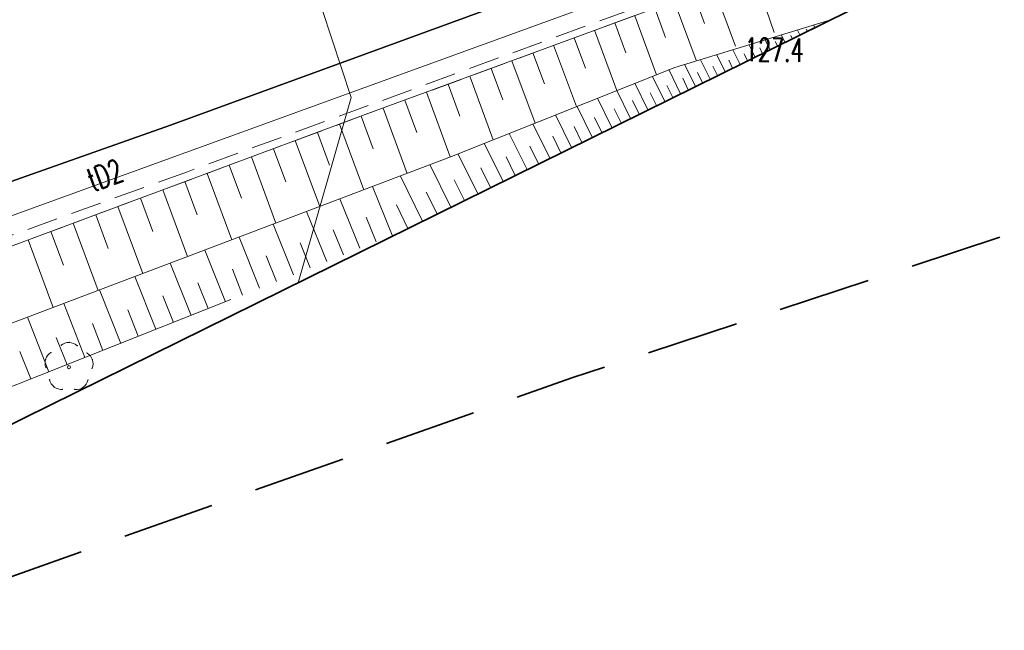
# Model space of a CAD drawing. Header units: metres. Extents: x 0 to 6497944, y 0 to 5963356.
# Tile 192 of 197: x 6497654 to 6497686, y 5963164 to 5963184. Entities that reach past the tile are written whole.
import ezdxf
from ezdxf import colors
from ezdxf.entities.mleader import LeaderData, LeaderLine
from ezdxf.math import Vec2, Vec3

# ---------------------------------------------------------------- set-up
doc = ezdxf.new("R2010")
doc.units = ezdxf.units.M
doc.header["$MEASUREMENT"] = 0
doc.linetypes.add('L_0_04', pattern=[1.5, 1, -0.5])
for name, color, linetype, lineweight in [('000_INNE__NIEZYDENTYFIKOWANE_', 8, 'CONTINUOUS', 13), ('218_GRANICA_UzYTKU', 8, 'CONTINUOUS', 13), ('219_LINIA_GRANICY', 3, 'CONTINUOUS', 35), ('CHODNIK__POWIERZCHNIA_', 8, 'L_0_04', 13), ('drzewo_lisciaste__punkt_', 8, 'CONTINUOUS', 13), ('E_proj_opisy_ośw.', 7, 'CONTINUOUS', 13), ('JEZDNIA__POWIERZCHNIA_', 8, 'CONTINUOUS', 25), ('KRAWezNIK__LINIA_', 8, 'CONTINUOUS', 25), ('PRZEWoD_TELEKOMUNIKACYJNY__LINIA_', 30, 'CONTINUOUS', 13), ('PRZEWoD_TELEKOMUNIKACYJNY__LINIA__ATR1', 30, 'CONTINUOUS', 13), ('PUNKT_WYSOKOsCIOWY_NATURALNY_ATR2', 8, 'CONTINUOUS', 13), ('SKARPA_NIEUMOCNIONA__POWIERZCHNIA_', 8, 'CONTINUOUS', 13), ('ZAKRES', 190, 'L_0_04', 35)]:
    doc.layers.add(name, color=color, linetype=linetype, lineweight=lineweight)
doc.styles.add('Narrow', font='ARIALN.TTF', dxfattribs={"height": 2})
doc.styles.get("Standard").update_dxf_attribs({"font": 'simplex.shx'})

# ---------------------------------------------------------------- blocks, each defined once
blk = doc.blocks.new('_None')

msp = doc.modelspace()

# ---------------------------------------------------------------- linework, layer by layer
at = {"layer": '000_INNE__NIEZYDENTYFIKOWANE_', "flags": 128}
for points in [[(6497678.1, 5963185.24), (6497678.76, 5963183.3)], [(6497676.8, 5963184.79), (6497677.51, 5963182.86)], [(6497675.52, 5963184.32), (6497676.23, 5963182.41)], [(6497676.16, 5963184.56), (6497676.51, 5963183.6)], [(6497674.89, 5963184.09), (6497675.24, 5963183.14)], [(6497673.6, 5963183.62), (6497673.95, 5963182.65)], [(6497674.24, 5963183.85), (6497674.95, 5963181.93)], [(6497672.94, 5963183.38), (6497673.66, 5963181.42)], [(6497679.6, 5963183.23), (6497679.52, 5963183.38)], [(6497679.84, 5963183.35), (6497679.81, 5963183.41)], [(6497680.08, 5963183.47), (6497680.05, 5963183.54)], [(6497672.28, 5963183.13), (6497672.64, 5963182.15)], [(6497678.63, 5963182.75), (6497678.47, 5963183.06)], [(6497678.87, 5963182.87), (6497678.8, 5963183.01)], [(6497679.11, 5963182.99), (6497679, 5963183.22)], [(6497679.35, 5963183.11), (6497679.31, 5963183.21)], [(6497671.61, 5963182.89), (6497672.35, 5963180.9)], [(6497677.66, 5963182.27), (6497677.42, 5963182.74)], [(6497678.14, 5963182.51), (6497677.95, 5963182.9)], [(6497678.38, 5963182.63), (6497678.3, 5963182.81)], [(6497670.26, 5963182.39), (6497671.01, 5963180.36)], [(6497670.94, 5963182.64), (6497671.31, 5963181.64)], [(6497676.69, 5963181.79), (6497676.37, 5963182.42)], [(6497677.17, 5963182.03), (6497676.9, 5963182.58)], [(6497677.41, 5963182.15), (6497677.29, 5963182.41)], [(6497677.9, 5963182.39), (6497677.79, 5963182.61)], [(6497669.58, 5963182.14), (6497669.96, 5963181.12)], [(6497675.73, 5963181.32), (6497675.35, 5963182.1)], [(6497676.21, 5963181.56), (6497675.86, 5963182.27)], [(6497676.44, 5963181.67), (6497676.28, 5963182.01)], [(6497676.93, 5963181.91), (6497676.78, 5963182.21)], [(6497668.89, 5963181.89), (6497669.65, 5963179.82)], [(6497675.22, 5963181.07), (6497674.82, 5963181.88)], [(6497675.98, 5963181.44), (6497675.8, 5963181.82)], [(6497667.49, 5963181.37), (6497668.26, 5963179.27)], [(6497668.19, 5963181.63), (6497668.57, 5963180.59)], [(6497674.1, 5963180.52), (6497673.66, 5963181.42)], [(6497674.67, 5963180.8), (6497674.25, 5963181.66)], [(6497675.48, 5963181.2), (6497675.28, 5963181.59)], [(6497666.78, 5963181.11), (6497667.17, 5963180.06)], [(6497673.5, 5963180.22), (6497673.03, 5963181.17)], [(6497674.39, 5963180.66), (6497674.17, 5963181.1)], [(6497674.95, 5963180.94), (6497674.74, 5963181.35)], [(6497666.08, 5963180.85), (6497666.86, 5963178.73)], [(6497672.86, 5963179.91), (6497672.37, 5963180.9)], [(6497673.8, 5963180.37), (6497673.58, 5963180.83)], [(6497665.37, 5963180.59), (6497665.76, 5963179.53)], [(6497672.19, 5963179.58), (6497671.67, 5963180.63)], [(6497673.18, 5963180.06), (6497672.94, 5963180.55)], [(6497664.66, 5963180.33), (6497665.45, 5963178.2)], [(6497671.49, 5963179.23), (6497670.94, 5963180.34)], [(6497672.53, 5963179.74), (6497672.28, 5963180.26)], [(6497663.23, 5963179.8), (6497664.03, 5963177.66)], [(6497663.95, 5963180.06), (6497664.34, 5963179)], [(6497670.75, 5963178.86), (6497670.17, 5963180.03)], [(6497671.85, 5963179.4), (6497671.58, 5963179.94)], [(6497662.52, 5963179.53), (6497662.92, 5963178.46)], [(6497669.97, 5963178.48), (6497669.36, 5963179.7)], [(6497671.12, 5963179.05), (6497670.84, 5963179.62)], [(6497661.81, 5963179.27), (6497662.6, 5963177.12)], [(6497669.15, 5963178.07), (6497668.51, 5963179.36)], [(6497670.36, 5963178.67), (6497670.07, 5963179.27)], [(6497661.09, 5963179), (6497661.49, 5963177.93)], [(6497668.28, 5963177.64), (6497667.6, 5963179.02)], [(6497669.56, 5963178.28), (6497669.25, 5963178.91)], [(6497660.37, 5963178.73), (6497661.17, 5963176.58)], [(6497667.36, 5963177.19), (6497666.64, 5963178.65)], [(6497668.72, 5963177.86), (6497668.39, 5963178.53)], [(6497658.93, 5963178.2), (6497659.73, 5963176.04)], [(6497659.65, 5963178.47), (6497660.05, 5963177.39)], [(6497666.37, 5963176.73), (6497665.74, 5963178.31)], [(6497658.21, 5963177.93), (6497658.61, 5963176.85)], [(6497665.32, 5963176.31), (6497664.68, 5963177.91)], [(6497667.83, 5963177.42), (6497667.48, 5963178.13)], [(6497657.48, 5963177.66), (6497658.29, 5963175.49)], [(6497666.88, 5963176.95), (6497666.51, 5963177.71)], [(6497656.76, 5963177.39), (6497657.16, 5963176.3)], [(6497664.25, 5963175.88), (6497663.6, 5963177.5)], [(6497665.85, 5963176.52), (6497665.53, 5963177.31)], [(6497656.03, 5963177.12), (6497656.84, 5963174.94)], [(6497663.17, 5963175.45), (6497662.51, 5963177.09)], [(6497664.79, 5963176.09), (6497664.46, 5963176.9)], [(6497654.57, 5963176.58), (6497655.38, 5963174.39)], [(6497655.3, 5963176.85), (6497655.71, 5963175.76)], [(6497662.07, 5963175.01), (6497661.41, 5963176.67)], [(6497663.71, 5963175.67), (6497663.39, 5963176.48)], [(6497660.97, 5963174.57), (6497660.3, 5963176.25)], [(6497662.62, 5963175.23), (6497662.29, 5963176.06)], [(6497659.85, 5963174.13), (6497659.17, 5963175.82)], [(6497661.52, 5963174.79), (6497661.19, 5963175.63)], [(6497658.71, 5963173.68), (6497658.03, 5963175.39)], [(6497660.41, 5963174.35), (6497660.07, 5963175.19)], [(6497657.57, 5963173.22), (6497656.88, 5963174.96)], [(6497659.28, 5963173.9), (6497658.94, 5963174.76)], [(6497656.41, 5963172.76), (6497655.72, 5963174.52)], [(6497655.24, 5963172.3), (6497654.54, 5963174.07)], [(6497658.14, 5963173.45), (6497657.8, 5963174.31)], [(6497656.99, 5963172.99), (6497656.65, 5963173.87)], [(6497655.83, 5963172.53), (6497655.48, 5963173.41)], [(6497654.65, 5963172.07), (6497654.3, 5963172.96)]]:
    msp.add_lwpolyline(points, dxfattribs=at)
at = {"layer": '218_GRANICA_UzYTKU', "flags": 128}
msp.add_lwpolyline([(6497640.2, 5963163.78), (6497700.45, 5963193.52)], dxfattribs=at)
at = {"layer": '219_LINIA_GRANICY', "flags": 128}
msp.add_lwpolyline([(6497700.45, 5963193.52), (6497640.2, 5963163.78)], dxfattribs=at)
at = {"layer": 'CHODNIK__POWIERZCHNIA_', "flags": 128}
for points in [[(6497659.18, 5963180.3), (6497687.47, 5963190.64)], [(6497713.37, 5963183.88), (6497712.48, 5963183.26), (6497710.07, 5963186.74), (6497707.41, 5963188.88), (6497702.74, 5963190.64), (6497696.63, 5963190.76), (6497692.72, 5963190.33), (6497688.37, 5963189.26), (6497659.73, 5963178.79)], [(6497677.06, 5963184.89), (6497665.5, 5963180.64)], [(6497665.5, 5963180.64), (6497649.62, 5963174.74)], [(6497649.51, 5963176.88), (6497659.18, 5963180.3)], [(6497659.73, 5963178.79), (6497626.22, 5963166.67), (6497599.54, 5963157.17), (6497532.19, 5963132.88), (6497471.58, 5963110.99), (6497416.25, 5963090.68)]]:
    msp.add_lwpolyline(points, dxfattribs=at)
at = {"layer": 'drzewo_lisciaste__punkt_'}
msp.add_circle((6497655.89, 5963172.45), 0.05, dxfattribs=at)
for centre, radius, start, end in [((6497655.886, 5963172.849), 0.401, 48.0216, 129.3222), ((6497655.508, 5963172.587), 0.395, 121.2081, 203.4726), ((6497656.276, 5963172.569), 0.396, 336.8813, 58.9059), ((6497655.661, 5963172.141), 0.416, 194.2347, 273.0617), ((6497656.128, 5963172.108), 0.384, 263.5955, 348.419)]:
    msp.add_arc(centre, radius, start, end, dxfattribs=at)
for p in [(6497655.64, 5963173.16), (6497655.9, 5963173.25), (6497656.16, 5963173.15), (6497655.31, 5963172.92), (6497656.48, 5963172.91), (6497655.13, 5963172.7), (6497655.14, 5963172.43), (6497656.65, 5963172.69), (6497656.64, 5963172.41), (6497655.26, 5963172.04), (6497655.41, 5963171.81), (6497656.35, 5963171.8), (6497656.51, 5963172.03), (6497655.68, 5963171.73), (6497656.08, 5963171.73)]:
    msp.add_point(p, dxfattribs=at)
at = {"layer": 'JEZDNIA__POWIERZCHNIA_', "flags": 128}
msp.add_lwpolyline([(6497713.37, 5963183.88), (6497710.98, 5963187.54), (6497708.06, 5963190.08), (6497703.12, 5963191.88), (6497696.43, 5963192.38), (6497692.41, 5963191.88), (6497687.47, 5963190.64), (6497659.18, 5963180.3), (6497649.51, 5963176.88), (6497616.88, 5963165.17), (6497598.76, 5963158.58), (6497531.74, 5963134.36)], dxfattribs=at)
at = {"layer": 'KRAWezNIK__LINIA_', "flags": 128}
msp.add_lwpolyline([(6497531.74, 5963134.36), (6497568.46, 5963147.58), (6497598.76, 5963158.58), (6497616.88, 5963165.17), (6497649.51, 5963176.88), (6497659.18, 5963180.3), (6497687.47, 5963190.64), (6497692.41, 5963191.88), (6497696.43, 5963192.38)], dxfattribs=at)
at = {"layer": 'PRZEWoD_TELEKOMUNIKACYJNY__LINIA_', "flags": 128}
for points in [[(6497663.32, 5963175.19), (6497665.04, 5963181.2), (6497660.03, 5963196.43), (6497674.31, 5963200.84), (6497691.2, 5963207.5), (6497693.58, 5963209.03), (6497698.15, 5963213.31), (6497716.87, 5963235.82), (6497733.27, 5963224.34)], [(6497617.21, 5963164), (6497675.16, 5963185.05)]]:
    msp.add_lwpolyline(points, dxfattribs=at)
at = {"layer": 'SKARPA_NIEUMOCNIONA__POWIERZCHNIA_', "flags": 128}
for points in [[(6497665.5, 5963180.64), (6497677.06, 5963184.89)], [(6497661.14, 5963174.64), (6497651.08, 5963170.65), (6497650.42, 5963172.51), (6497668.3, 5963179.28), (6497675.54, 5963182.17), (6497680.53, 5963183.69), (6497666.63, 5963176.83)], [(6497675.54, 5963182.17), (6497668.3, 5963179.28)], [(6497649.62, 5963174.74), (6497665.5, 5963180.64)], [(6497668.3, 5963179.28), (6497650.42, 5963172.51)]]:
    msp.add_lwpolyline(points, dxfattribs=at)
at = {"layer": 'ZAKRES', "ltscale": 3, "flags": 128}
msp.add_lwpolyline([(6497692.5, 5963219.5), (6497716, 5963186.5), (6497672.2, 5963172.1), (6497502, 5963111.8), (6497349, 5963052), (6497312.6, 5963038.4), (6497228.6, 5963030.4), (6497133.5, 5963045.2), (6496948.4, 5963119.5), (6496936.6, 5963083.2), (6496927.9, 5963075.7), (6496873, 5963095.9), (6496849.7, 5963104.2), (6496824.8, 5963105.1), (6496784.8, 5963107.4), (6496786.6, 5963174.3), (6496788.5, 5963184), (6496695.2, 5963217.9), (6496711.8, 5963253.1), (6496961, 5963151.5), (6497143.1, 5963082.8), (6497228.1, 5963066.8), (6497302.3, 5963072), (6497492.1, 5963142.6)], close=True, dxfattribs=at)

# ---------------------------------------------------------------- texts
at = {"layer": 'PRZEWoD_TELEKOMUNIKACYJNY__LINIA__ATR1', "width": 0.66}
msp.add_text('tD2', height=0.75, rotation=20.2, dxfattribs=at).set_placement((6497656.66, 5963178.13))
at = {"layer": 'PUNKT_WYSOKOsCIOWY_NATURALNY_ATR2', "width": 0.66}
msp.add_text('127.4', height=0.75, rotation=359.2, dxfattribs=at).set_placement((6497677.81, 5963182.38))

# ---------------------------------------------------------------- next in the draw order: leaders
at = {"layer": 'E_proj_opisy_ośw.', "color": 10}
ml = msp.add_multileader_mtext('Standard', dxfattribs=at)
ml.set_content('\\A1;LT 110', color=10, style='Narrow')
ml.set_leader_properties(color=256)
ml.set_arrow_properties(name='NONE')
ml.build(insert=Vec2(0, 0))
ml.multileader.update_dxf_attribs({"leader_type": 0, "has_dogleg": 0, "has_text_frame": 1, "text_left_attachment_type": 3, "dogleg_length": 0.36, "arrow_head_size": 0, "scale": 0.7})
ctx = ml.context
ctx.base_point, ctx.scale, ctx.char_height, ctx.arrow_head_size, ctx.landing_gap_size, ctx.plane_origin = Vec3(6497684.163, 5963202.624), 0.7, 1.2, 0, 0.42, Vec3(6498534.844, 5963098.192)
ctx.left_attachment = 3
notes = []
notes.append((ctx, [(0, (0, 0, 0), (0, 0), (1, 0), 1, [])]))
ctx.mtext.insert, ctx.mtext.line_spacing_factor, ctx.mtext.flow_direction = Vec3(6497684.583, 5963203.239), 0.266667, 5
ctx.mtext.has_bg_fill, ctx.mtext.bg_color, ctx.mtext.bg_scale_factor, ctx.mtext.bg_transparency, ctx.mtext.use_window_bg_color = 1, -1073741824, 1.5, 0, 1
for ctx, leaders in notes:
    for number, flags, end, landing, length, lines in leaders:
        leader = LeaderData()
        leader.index, (leader.has_last_leader_line, leader.has_dogleg_vector, leader.attachment_direction) = number, flags
        leader.last_leader_point, leader.dogleg_vector, leader.dogleg_length = Vec3(end), Vec3(landing), length
        for number, points, colour, breaks in lines:
            line = LeaderLine()
            line.index, line.vertices, line.color, line.breaks = number, Vec3.list(points), colors.encode_raw_color(colour), breaks
            leader.lines.append(line)
        ctx.leaders.append(leader)

doc.saveas('drawing.dxf')
